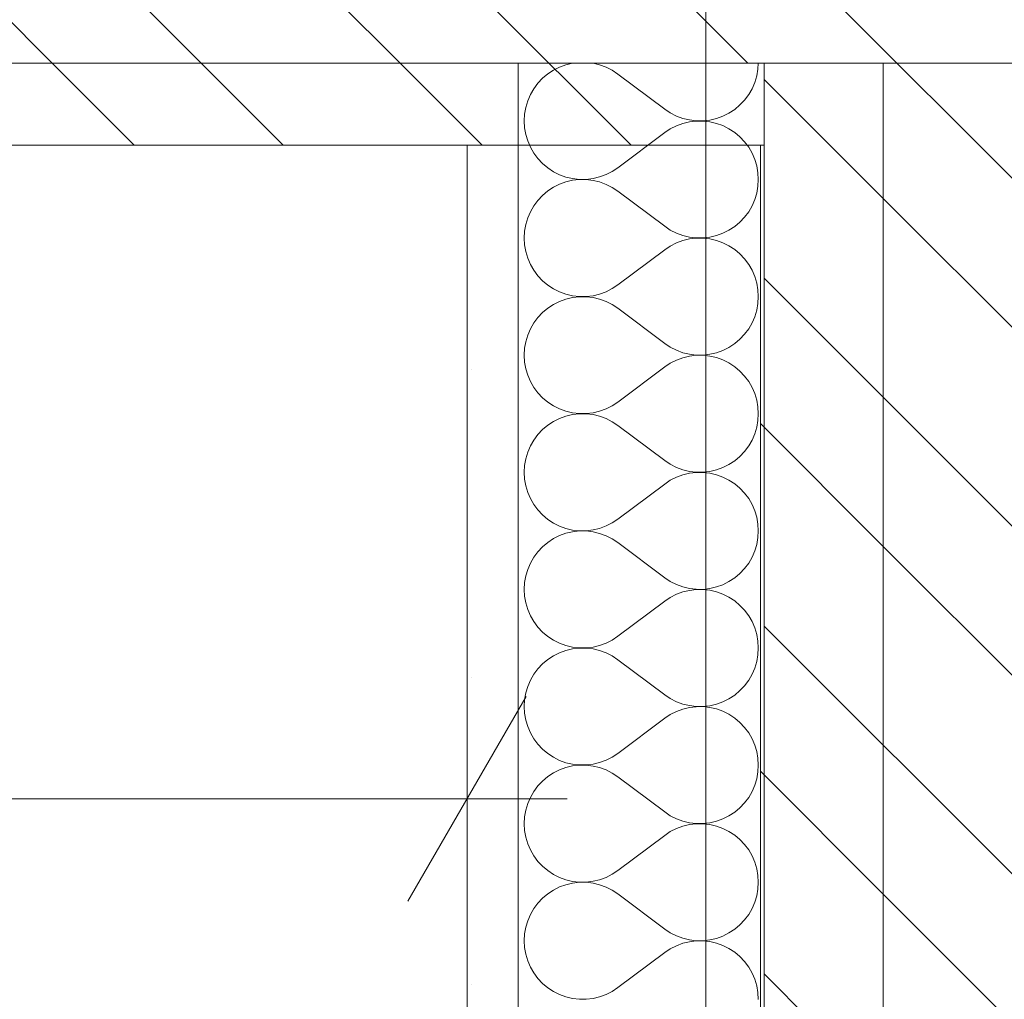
# Model space of a CAD drawing. Extents: x 180 to 5640, y 54 to 2910.
# Tile 14 of 20: x 2001 to 2121, y 2053 to 2173. Entities that reach past the tile are written whole.
import ezdxf
from ezdxf.xclip import XClip

# ---------------------------------------------------------------- set-up
doc = ezdxf.new("R2010")
doc.units = 0
doc.header["$MEASUREMENT"] = 0
doc.header["$XCLIPFRAME"] = 0
for name, color, linetype in [('220-A Ściany', 7, 'Continuous'), ('370-W Ściany projektowane', 7, 'Continuous'), ('399-W Wymiary i opisy', 7, 'Continuous'), ('460-K Stropy', 7, 'Continuous'), ('820-G Rysunki Obrazki', 7, 'Continuous'), ('824-G Wypełnienia RŚ', 7, 'Continuous')]:
    doc.layers.add(name, color=color, linetype=linetype)
pattern_1 = [(135, (-1693.87, 817.59), (21.2132, 21.2132), [])]

# ---------------------------------------------------------------- blocks, each defined once
blk = doc.blocks.new('*X3')
at = {"layer": '370-W Ściany projektowane', "color": 94, "linetype": 'Continuous', "lineweight": 0, "ltscale": 0.5}
for p, q in [((2066.14, 2166.64), (2065.45, 2166.18)), ((2066.89, 2167.01), (2066.14, 2166.64)), ((2067.67, 2167.29), (2066.89, 2167.01)), ((2068.48, 2167.48), (2067.67, 2167.29)), ((2068.53, 2167.49), (2068.48, 2167.48)), ((2070.97, 2167.48), (2070.87, 2167.49)), ((2071.78, 2167.28), (2070.97, 2167.48)), ((2072.56, 2167), (2071.78, 2167.28)), ((2073.3, 2166.62), (2072.56, 2167)), ((2090.94, 2165.94), (2091.09, 2166.76)), ((2091.09, 2166.76), (2091.13, 2167.49)), ((2064.81, 2165.65), (2064.24, 2165.04)), ((2065.45, 2166.18), (2064.81, 2165.65)), ((2073.99, 2166.16), (2073.3, 2166.62)), ((2079.71, 2161.87), (2073.99, 2166.16)), ((2090.7, 2165.14), (2090.94, 2165.94)), ((2063.74, 2164.38), (2063.33, 2163.66)), ((2064.24, 2165.04), (2063.74, 2164.38)), ((2089.96, 2163.66), (2090.37, 2164.38)), ((2090.37, 2164.38), (2090.7, 2165.14)), ((2063.33, 2163.66), (2063, 2162.89)), ((2089.46, 2162.99), (2089.96, 2163.66)), ((2062.76, 2162.1), (2062.61, 2161.28)), ((2063, 2162.89), (2062.76, 2162.1)), ((2079.71, 2161.87), (2080.4, 2161.42)), ((2087.55, 2161.4), (2088.25, 2161.85)), ((2088.25, 2161.85), (2088.89, 2162.39)), ((2088.89, 2162.39), (2089.46, 2162.99)), ((2062.61, 2161.28), (2062.56, 2160.45)), ((2080.4, 2161.42), (2081.14, 2161.04)), ((2081.14, 2161.04), (2081.92, 2160.75)), ((2081.92, 2160.75), (2082.73, 2160.56)), ((2085.22, 2160.55), (2086.03, 2160.74)), ((2086.03, 2160.74), (2086.81, 2161.02)), ((2086.81, 2161.02), (2087.55, 2161.4)), ((2062.56, 2160.45), (2062.61, 2159.62)), ((2062.61, 2159.62), (2062.76, 2158.8)), ((2080.4, 2159.48), (2079.71, 2159.02)), ((2081.14, 2159.85), (2080.4, 2159.48)), ((2081.92, 2160.14), (2081.14, 2159.85)), ((2082.73, 2160.33), (2081.92, 2160.14)), ((2082.73, 2160.56), (2083.56, 2160.46)), ((2083.56, 2160.43), (2082.73, 2160.33)), ((2083.56, 2160.46), (2084.39, 2160.46)), ((2084.39, 2160.43), (2083.56, 2160.43)), ((2084.39, 2160.46), (2085.22, 2160.55)), ((2085.22, 2160.34), (2084.39, 2160.43)), ((2086.03, 2160.15), (2085.22, 2160.34)), ((2086.81, 2159.87), (2086.03, 2160.15)), ((2087.55, 2159.5), (2086.81, 2159.87)), ((2088.25, 2159.04), (2087.55, 2159.5)), ((2062.76, 2158.8), (2063, 2158)), ((2079.71, 2159.02), (2073.99, 2154.73)), ((2088.89, 2158.51), (2088.25, 2159.04)), ((2089.46, 2157.9), (2088.89, 2158.51)), ((2063, 2158), (2063.33, 2157.24)), ((2063.33, 2157.24), (2063.74, 2156.52)), ((2089.96, 2157.23), (2089.46, 2157.9)), ((2090.37, 2156.51), (2089.96, 2157.23)), ((2063.74, 2156.52), (2064.24, 2155.85)), ((2064.24, 2155.85), (2064.81, 2155.24)), ((2090.7, 2155.75), (2090.37, 2156.51)), ((2064.81, 2155.24), (2065.45, 2154.71)), ((2065.45, 2154.71), (2066.14, 2154.25)), ((2073.3, 2154.27), (2073.99, 2154.73)), ((2090.94, 2154.95), (2090.7, 2155.75)), ((2091.09, 2154.13), (2090.94, 2154.95)), ((2066.14, 2154.25), (2066.89, 2153.88)), ((2066.89, 2153.88), (2067.67, 2153.6)), ((2067.67, 2153.6), (2068.48, 2153.41)), ((2070.97, 2153.42), (2071.78, 2153.61)), ((2071.78, 2153.61), (2072.56, 2153.9)), ((2072.56, 2153.9), (2073.3, 2154.27)), ((2091.13, 2153.3), (2091.09, 2154.13)), ((2066.14, 2152.35), (2065.45, 2151.9)), ((2066.89, 2152.72), (2066.14, 2152.35)), ((2067.67, 2153.01), (2066.89, 2152.72)), ((2068.48, 2153.2), (2067.67, 2153.01)), ((2068.48, 2153.41), (2069.31, 2153.31)), ((2069.31, 2153.29), (2068.48, 2153.2)), ((2069.31, 2153.31), (2070.14, 2153.32)), ((2070.14, 2153.29), (2069.31, 2153.29)), ((2070.14, 2153.32), (2070.97, 2153.42)), ((2070.97, 2153.19), (2070.14, 2153.29)), ((2071.78, 2153), (2070.97, 2153.19)), ((2072.56, 2152.71), (2071.78, 2153)), ((2073.3, 2152.33), (2072.56, 2152.71)), ((2073.99, 2151.87), (2073.3, 2152.33)), ((2090.94, 2151.65), (2091.09, 2152.47)), ((2091.09, 2152.47), (2091.13, 2153.3)), ((2064.81, 2151.36), (2064.24, 2150.76)), ((2065.45, 2151.9), (2064.81, 2151.36)), ((2079.71, 2147.59), (2073.99, 2151.87)), ((2090.7, 2150.86), (2090.94, 2151.65)), ((2063.74, 2150.09), (2063.33, 2149.37)), ((2064.24, 2150.76), (2063.74, 2150.09)), ((2089.96, 2149.37), (2090.37, 2150.09)), ((2090.37, 2150.09), (2090.7, 2150.86)), ((2063.33, 2149.37), (2063, 2148.61)), ((2088.89, 2148.1), (2089.46, 2148.71)), ((2089.46, 2148.71), (2089.96, 2149.37)), ((2062.76, 2147.81), (2062.61, 2146.99)), ((2063, 2148.61), (2062.76, 2147.81)), ((2079.71, 2147.59), (2080.4, 2147.13)), ((2087.55, 2147.11), (2088.25, 2147.57)), ((2088.25, 2147.57), (2088.89, 2148.1)), ((2062.61, 2146.99), (2062.56, 2146.16)), ((2080.4, 2147.13), (2081.14, 2146.75)), ((2081.14, 2146.75), (2081.92, 2146.47)), ((2081.92, 2146.47), (2082.73, 2146.27)), ((2082.73, 2146.27), (2083.56, 2146.17)), ((2084.39, 2146.17), (2085.22, 2146.27)), ((2085.22, 2146.27), (2086.03, 2146.46)), ((2086.03, 2146.46), (2086.81, 2146.74)), ((2086.81, 2146.74), (2087.55, 2147.11)), ((2062.56, 2146.16), (2062.61, 2145.33)), ((2062.61, 2145.33), (2062.76, 2144.51)), ((2080.4, 2145.19), (2079.71, 2144.73)), ((2081.14, 2145.57), (2080.4, 2145.19)), ((2081.92, 2145.85), (2081.14, 2145.57)), ((2082.73, 2146.05), (2081.92, 2145.85)), ((2083.56, 2146.15), (2082.73, 2146.05)), ((2083.56, 2146.17), (2084.39, 2146.17)), ((2084.39, 2146.15), (2083.56, 2146.15)), ((2085.22, 2146.05), (2084.39, 2146.15)), ((2086.03, 2145.86), (2085.22, 2146.05)), ((2086.81, 2145.58), (2086.03, 2145.86)), ((2087.55, 2145.21), (2086.81, 2145.58)), ((2088.25, 2144.75), (2087.55, 2145.21)), ((2062.76, 2144.51), (2063, 2143.71)), ((2079.71, 2144.73), (2073.99, 2140.45)), ((2088.89, 2144.22), (2088.25, 2144.75)), ((2089.46, 2143.61), (2088.89, 2144.22)), ((2063, 2143.71), (2063.33, 2142.95)), ((2063.33, 2142.95), (2063.74, 2142.23)), ((2089.96, 2142.95), (2089.46, 2143.61)), ((2090.37, 2142.23), (2089.96, 2142.95)), ((2063.74, 2142.23), (2064.24, 2141.56)), ((2064.24, 2141.56), (2064.81, 2140.96)), ((2090.7, 2141.46), (2090.37, 2142.23)), ((2090.94, 2140.67), (2090.7, 2141.46)), ((2064.81, 2140.96), (2065.45, 2140.42)), ((2065.45, 2140.42), (2066.14, 2139.97)), ((2073.3, 2139.99), (2073.99, 2140.45)), ((2091.09, 2139.85), (2090.94, 2140.67)), ((2066.14, 2139.97), (2066.89, 2139.6)), ((2066.89, 2139.6), (2067.67, 2139.31)), ((2067.67, 2139.31), (2068.48, 2139.12)), ((2068.48, 2139.12), (2069.31, 2139.03)), ((2069.31, 2139.03), (2070.14, 2139.03)), ((2070.14, 2139.03), (2070.97, 2139.13)), ((2070.97, 2139.13), (2071.78, 2139.32)), ((2071.78, 2139.32), (2072.56, 2139.61)), ((2072.56, 2139.61), (2073.3, 2139.99)), ((2091.13, 2139.02), (2091.09, 2139.85)), ((2091.09, 2138.19), (2091.13, 2139.02)), ((2066.14, 2138.07), (2065.45, 2137.61)), ((2066.89, 2138.44), (2066.14, 2138.07)), ((2067.67, 2138.72), (2066.89, 2138.44)), ((2068.48, 2138.91), (2067.67, 2138.72)), ((2069.31, 2139.01), (2068.48, 2138.91)), ((2070.14, 2139), (2069.31, 2139.01)), ((2070.97, 2138.91), (2070.14, 2139)), ((2071.78, 2138.71), (2070.97, 2138.91)), ((2072.56, 2138.42), (2071.78, 2138.71)), ((2073.3, 2138.05), (2072.56, 2138.42)), ((2073.99, 2137.59), (2073.3, 2138.05)), ((2090.94, 2137.37), (2091.09, 2138.19)), ((2064.81, 2137.08), (2064.24, 2136.47)), ((2065.45, 2137.61), (2064.81, 2137.08)), ((2079.71, 2133.3), (2073.99, 2137.59)), ((2090.7, 2136.57), (2090.94, 2137.37)), ((2063.74, 2135.81), (2063.33, 2135.09)), ((2064.24, 2136.47), (2063.74, 2135.81)), ((2089.96, 2135.09), (2090.37, 2135.81)), ((2090.37, 2135.81), (2090.7, 2136.57)), ((2063, 2134.32), (2062.76, 2133.52)), ((2063.33, 2135.09), (2063, 2134.32)), ((2088.89, 2133.82), (2089.46, 2134.42)), ((2089.46, 2134.42), (2089.96, 2135.09)), ((2062.76, 2133.52), (2062.61, 2132.71)), ((2079.71, 2133.3), (2080.4, 2132.84)), ((2087.55, 2132.83), (2088.25, 2133.28)), ((2088.25, 2133.28), (2088.89, 2133.82)), ((2062.61, 2132.71), (2062.56, 2131.87)), ((2062.56, 2131.87), (2062.61, 2131.04)), ((2080.4, 2132.84), (2081.14, 2132.47)), ((2081.14, 2132.47), (2081.92, 2132.18)), ((2081.92, 2132.18), (2082.73, 2131.99)), ((2082.73, 2131.99), (2083.56, 2131.89)), ((2083.56, 2131.86), (2082.73, 2131.76)), ((2083.56, 2131.89), (2084.39, 2131.89)), ((2084.39, 2131.86), (2083.56, 2131.86)), ((2084.39, 2131.89), (2085.22, 2131.98)), ((2085.22, 2131.77), (2084.39, 2131.86)), ((2085.22, 2131.98), (2086.03, 2132.17)), ((2086.03, 2132.17), (2086.81, 2132.45)), ((2086.81, 2132.45), (2087.55, 2132.83)), ((2062.61, 2131.04), (2062.76, 2130.22)), ((2080.4, 2130.91), (2079.71, 2130.45)), ((2081.14, 2131.28), (2080.4, 2130.91)), ((2081.92, 2131.57), (2081.14, 2131.28)), ((2082.73, 2131.76), (2081.92, 2131.57)), ((2086.03, 2131.58), (2085.22, 2131.77)), ((2086.81, 2131.3), (2086.03, 2131.58)), ((2087.55, 2130.92), (2086.81, 2131.3)), ((2088.25, 2130.47), (2087.55, 2130.92)), ((2062.76, 2130.22), (2063, 2129.43)), ((2063, 2129.43), (2063.33, 2128.66)), ((2079.71, 2130.45), (2073.99, 2126.16)), ((2088.89, 2129.93), (2088.25, 2130.47)), ((2089.46, 2129.33), (2088.89, 2129.93)), ((2063.33, 2128.66), (2063.74, 2127.94)), ((2089.96, 2128.66), (2089.46, 2129.33)), ((2090.37, 2127.94), (2089.96, 2128.66)), ((2063.74, 2127.94), (2064.24, 2127.28)), ((2064.24, 2127.28), (2064.81, 2126.67)), ((2090.7, 2127.18), (2090.37, 2127.94)), ((2090.94, 2126.38), (2090.7, 2127.18)), ((2064.81, 2126.67), (2065.45, 2126.14)), ((2065.45, 2126.14), (2066.14, 2125.68)), ((2073.3, 2125.7), (2073.99, 2126.16)), ((2091.09, 2125.56), (2090.94, 2126.38)), ((2066.14, 2125.68), (2066.89, 2125.31)), ((2066.89, 2125.31), (2067.67, 2125.03)), ((2067.67, 2125.03), (2068.48, 2124.84)), ((2068.48, 2124.63), (2067.67, 2124.44)), ((2068.48, 2124.84), (2069.31, 2124.74)), ((2069.31, 2124.72), (2068.48, 2124.63)), ((2069.31, 2124.74), (2070.14, 2124.74)), ((2070.14, 2124.72), (2069.31, 2124.72)), ((2070.14, 2124.74), (2070.97, 2124.84)), ((2070.97, 2124.62), (2070.14, 2124.72)), ((2070.97, 2124.84), (2071.78, 2125.04)), ((2071.78, 2124.43), (2070.97, 2124.62)), ((2071.78, 2125.04), (2072.56, 2125.32)), ((2072.56, 2125.32), (2073.3, 2125.7)), ((2091.13, 2124.73), (2091.09, 2125.56)), ((2091.09, 2123.9), (2091.13, 2124.73)), ((2066.14, 2123.78), (2065.45, 2123.32)), ((2066.89, 2124.15), (2066.14, 2123.78)), ((2067.67, 2124.44), (2066.89, 2124.15)), ((2072.56, 2124.14), (2071.78, 2124.43)), ((2073.3, 2123.76), (2072.56, 2124.14)), ((2073.99, 2123.3), (2073.3, 2123.76)), ((2090.94, 2123.08), (2091.09, 2123.9)), ((2064.81, 2122.79), (2064.24, 2122.19)), ((2065.45, 2123.32), (2064.81, 2122.79)), ((2079.71, 2119.02), (2073.99, 2123.3)), ((2090.37, 2121.52), (2090.7, 2122.28)), ((2090.7, 2122.28), (2090.94, 2123.08)), ((2063.74, 2121.52), (2063.33, 2120.8)), ((2064.24, 2122.19), (2063.74, 2121.52)), ((2089.96, 2120.8), (2090.37, 2121.52)), ((2063, 2120.04), (2062.76, 2119.24)), ((2063.33, 2120.8), (2063, 2120.04)), ((2088.89, 2119.53), (2089.46, 2120.13)), ((2089.46, 2120.13), (2089.96, 2120.8)), ((2062.76, 2119.24), (2062.61, 2118.42)), ((2079.71, 2119.02), (2080.4, 2118.56)), ((2087.55, 2118.54), (2088.25, 2119)), ((2088.25, 2119), (2088.89, 2119.53)), ((2062.61, 2118.42), (2062.56, 2117.59)), ((2062.56, 2117.59), (2062.61, 2116.76)), ((2080.4, 2118.56), (2081.14, 2118.18)), ((2081.14, 2118.18), (2081.92, 2117.9)), ((2081.92, 2117.9), (2082.73, 2117.7)), ((2082.73, 2117.48), (2081.92, 2117.28)), ((2082.73, 2117.7), (2083.56, 2117.6)), ((2083.56, 2117.58), (2082.73, 2117.48)), ((2083.56, 2117.6), (2084.39, 2117.6)), ((2084.39, 2117.58), (2083.56, 2117.58)), ((2084.39, 2117.6), (2085.22, 2117.69)), ((2085.22, 2117.48), (2084.39, 2117.58)), ((2085.22, 2117.69), (2086.03, 2117.88)), ((2086.03, 2117.29), (2085.22, 2117.48)), ((2086.03, 2117.88), (2086.81, 2118.17)), ((2086.81, 2118.17), (2087.55, 2118.54)), ((2062.61, 2116.76), (2062.76, 2115.94)), ((2080.4, 2116.62), (2079.71, 2116.16)), ((2081.14, 2117), (2080.4, 2116.62)), ((2081.92, 2117.28), (2081.14, 2117)), ((2086.81, 2117.01), (2086.03, 2117.29)), ((2087.55, 2116.64), (2086.81, 2117.01)), ((2088.25, 2116.18), (2087.55, 2116.64)), ((2062.76, 2115.94), (2063, 2115.14)), ((2063, 2115.14), (2063.33, 2114.38)), ((2079.71, 2116.16), (2073.99, 2111.87)), ((2088.89, 2115.65), (2088.25, 2116.18)), ((2089.46, 2115.04), (2088.89, 2115.65)), ((2089.96, 2114.38), (2089.46, 2115.04)), ((2063.33, 2114.38), (2063.74, 2113.66)), ((2090.37, 2113.66), (2089.96, 2114.38)), ((2063.74, 2113.66), (2064.24, 2112.99)), ((2064.24, 2112.99), (2064.81, 2112.39)), ((2090.7, 2112.89), (2090.37, 2113.66)), ((2090.94, 2112.1), (2090.7, 2112.89)), ((2064.81, 2112.39), (2065.45, 2111.85)), ((2065.45, 2111.85), (2066.14, 2111.4)), ((2066.14, 2111.4), (2066.89, 2111.02)), ((2072.56, 2111.04), (2073.3, 2111.42)), ((2073.3, 2111.42), (2073.99, 2111.87)), ((2091.09, 2111.28), (2090.94, 2112.1)), ((2066.89, 2111.02), (2067.67, 2110.74)), ((2067.67, 2110.74), (2068.48, 2110.55)), ((2068.48, 2110.34), (2067.67, 2110.15)), ((2068.48, 2110.55), (2069.31, 2110.46)), ((2069.31, 2110.43), (2068.48, 2110.34)), ((2069.31, 2110.46), (2070.14, 2110.46)), ((2070.14, 2110.43), (2069.31, 2110.43)), ((2070.14, 2110.46), (2070.97, 2110.56)), ((2070.97, 2110.33), (2070.14, 2110.43)), ((2070.97, 2110.56), (2071.78, 2110.75)), ((2071.78, 2110.14), (2070.97, 2110.33)), ((2071.78, 2110.75), (2072.56, 2111.04)), ((2091.13, 2110.45), (2091.09, 2111.28)), ((2091.09, 2109.62), (2091.13, 2110.45)), ((2065.45, 2109.04), (2064.81, 2108.51)), ((2066.14, 2109.5), (2065.45, 2109.04)), ((2066.89, 2109.87), (2066.14, 2109.5)), ((2067.67, 2110.15), (2066.89, 2109.87)), ((2072.56, 2109.85), (2071.78, 2110.14)), ((2073.3, 2109.48), (2072.56, 2109.85)), ((2073.99, 2109.02), (2073.3, 2109.48)), ((2079.71, 2104.73), (2073.99, 2109.02)), ((2090.94, 2108.8), (2091.09, 2109.62)), ((2064.24, 2107.9), (2063.74, 2107.23)), ((2064.81, 2108.51), (2064.24, 2107.9)), ((2090.37, 2107.24), (2090.7, 2108)), ((2090.7, 2108), (2090.94, 2108.8)), ((2063.74, 2107.23), (2063.33, 2106.51)), ((2089.96, 2106.52), (2090.37, 2107.24)), ((2063, 2105.75), (2062.76, 2104.95)), ((2063.33, 2106.51), (2063, 2105.75)), ((2088.89, 2105.24), (2089.46, 2105.85)), ((2089.46, 2105.85), (2089.96, 2106.52)), ((2062.76, 2104.95), (2062.61, 2104.13)), ((2079.71, 2104.73), (2080.4, 2104.27)), ((2080.4, 2104.27), (2081.14, 2103.9)), ((2086.81, 2103.88), (2087.55, 2104.25)), ((2087.55, 2104.25), (2088.25, 2104.71)), ((2088.25, 2104.71), (2088.89, 2105.24)), ((2062.61, 2104.13), (2062.56, 2103.3)), ((2062.56, 2103.3), (2062.61, 2102.47)), ((2081.14, 2103.9), (2081.92, 2103.61)), ((2081.92, 2103), (2081.14, 2102.71)), ((2081.92, 2103.61), (2082.73, 2103.42)), ((2082.73, 2103.19), (2081.92, 2103)), ((2082.73, 2103.42), (2083.56, 2103.32)), ((2083.56, 2103.29), (2082.73, 2103.19)), ((2083.56, 2103.32), (2084.39, 2103.31)), ((2084.39, 2103.29), (2083.56, 2103.29)), ((2084.39, 2103.31), (2085.22, 2103.41)), ((2085.22, 2103.2), (2084.39, 2103.29)), ((2085.22, 2103.41), (2086.03, 2103.6)), ((2086.03, 2103.01), (2085.22, 2103.2)), ((2086.03, 2103.6), (2086.81, 2103.88)), ((2086.81, 2102.72), (2086.03, 2103.01)), ((2062.61, 2102.47), (2062.76, 2101.65)), ((2079.71, 2101.87), (2073.99, 2097.59)), ((2080.4, 2102.33), (2079.71, 2101.87)), ((2081.14, 2102.71), (2080.4, 2102.33)), ((2087.55, 2102.35), (2086.81, 2102.72)), ((2088.25, 2101.9), (2087.55, 2102.35)), ((2088.89, 2101.36), (2088.25, 2101.9)), ((2062.76, 2101.65), (2063, 2100.86)), ((2063, 2100.86), (2063.33, 2100.09)), ((2089.46, 2100.76), (2088.89, 2101.36)), ((2089.96, 2100.09), (2089.46, 2100.76)), ((2063.33, 2100.09), (2063.74, 2099.37)), ((2090.37, 2099.37), (2089.96, 2100.09)), ((2063.74, 2099.37), (2064.24, 2098.71)), ((2064.24, 2098.71), (2064.81, 2098.1)), ((2090.7, 2098.61), (2090.37, 2099.37)), ((2090.94, 2097.81), (2090.7, 2098.61)), ((2064.81, 2098.1), (2065.45, 2097.57)), ((2065.45, 2097.57), (2066.14, 2097.11)), ((2066.14, 2097.11), (2066.89, 2096.74)), ((2072.56, 2096.75), (2073.3, 2097.13)), ((2073.3, 2097.13), (2073.99, 2097.59)), ((2091.09, 2096.99), (2090.94, 2097.81)), ((2091.13, 2096.16), (2091.09, 2096.99)), ((2066.89, 2096.74), (2067.67, 2096.46)), ((2067.67, 2095.86), (2066.89, 2095.58)), ((2067.67, 2096.46), (2068.48, 2096.27)), ((2068.48, 2096.05), (2067.67, 2095.86)), ((2068.48, 2096.27), (2069.31, 2096.17)), ((2069.31, 2096.15), (2068.48, 2096.05)), ((2069.31, 2096.17), (2070.14, 2096.17)), ((2070.14, 2096.15), (2069.31, 2096.15)), ((2070.14, 2096.17), (2070.97, 2096.27)), ((2070.97, 2096.05), (2070.14, 2096.15)), ((2070.97, 2096.27), (2071.78, 2096.47)), ((2071.78, 2095.85), (2070.97, 2096.05)), ((2071.78, 2096.47), (2072.56, 2096.75)), ((2072.56, 2095.57), (2071.78, 2095.85)), ((2091.09, 2095.33), (2091.13, 2096.16)), ((2065.45, 2094.75), (2064.81, 2094.22)), ((2066.14, 2095.21), (2065.45, 2094.75)), ((2066.89, 2095.58), (2066.14, 2095.21)), ((2073.3, 2095.19), (2072.56, 2095.57)), ((2073.99, 2094.73), (2073.3, 2095.19)), ((2079.71, 2090.45), (2073.99, 2094.73)), ((2090.94, 2094.51), (2091.09, 2095.33)), ((2064.24, 2093.61), (2063.74, 2092.95)), ((2064.81, 2094.22), (2064.24, 2093.61)), ((2090.37, 2092.95), (2090.7, 2093.71)), ((2090.7, 2093.71), (2090.94, 2094.51)), ((2063.33, 2092.23), (2063, 2091.46)), ((2063.74, 2092.95), (2063.33, 2092.23)), ((2089.46, 2091.56), (2089.96, 2092.23)), ((2089.96, 2092.23), (2090.37, 2092.95)), ((2063, 2091.46), (2062.76, 2090.67)), ((2088.89, 2090.96), (2089.46, 2091.56)), ((2062.61, 2089.85), (2062.56, 2089.02)), ((2062.76, 2090.67), (2062.61, 2089.85)), ((2079.71, 2090.45), (2080.4, 2089.99)), ((2080.4, 2089.99), (2081.14, 2089.61)), ((2086.81, 2089.6), (2087.55, 2089.97)), ((2087.55, 2089.97), (2088.25, 2090.42)), ((2088.25, 2090.42), (2088.89, 2090.96)), ((2062.56, 2089.02), (2062.61, 2088.19)), ((2081.14, 2089.61), (2081.92, 2089.32)), ((2081.92, 2088.71), (2081.14, 2088.42)), ((2081.92, 2089.32), (2082.73, 2089.13)), ((2082.73, 2088.91), (2081.92, 2088.71)), ((2082.73, 2089.13), (2083.56, 2089.03)), ((2083.56, 2089), (2082.73, 2088.91)), ((2083.56, 2089.03), (2084.39, 2089.03)), ((2084.39, 2089.01), (2083.56, 2089)), ((2084.39, 2089.03), (2085.22, 2089.12)), ((2085.22, 2088.91), (2084.39, 2089.01)), ((2085.22, 2089.12), (2086.03, 2089.31)), ((2086.03, 2088.72), (2085.22, 2088.91)), ((2086.03, 2089.31), (2086.81, 2089.6)), ((2086.81, 2088.44), (2086.03, 2088.72)), ((2062.61, 2088.19), (2062.76, 2087.37)), ((2062.76, 2087.37), (2063, 2086.57)), ((2079.71, 2087.59), (2073.99, 2083.3)), ((2080.4, 2088.05), (2079.71, 2087.59)), ((2081.14, 2088.42), (2080.4, 2088.05)), ((2087.55, 2088.07), (2086.81, 2088.44)), ((2088.25, 2087.61), (2087.55, 2088.07)), ((2088.89, 2087.08), (2088.25, 2087.61)), ((2063, 2086.57), (2063.33, 2085.81)), ((2089.46, 2086.47), (2088.89, 2087.08)), ((2089.96, 2085.81), (2089.46, 2086.47)), ((2063.33, 2085.81), (2063.74, 2085.09)), ((2063.74, 2085.09), (2064.24, 2084.42)), ((2090.37, 2085.09), (2089.96, 2085.81)), ((2090.7, 2084.32), (2090.37, 2085.09)), ((2064.24, 2084.42), (2064.81, 2083.82)), ((2064.81, 2083.82), (2065.45, 2083.28)), ((2090.94, 2083.52), (2090.7, 2084.32)), ((2065.45, 2083.28), (2066.14, 2082.83)), ((2066.14, 2082.83), (2066.89, 2082.45)), ((2072.56, 2082.47), (2073.3, 2082.84)), ((2073.3, 2082.84), (2073.99, 2083.3)), ((2091.09, 2082.71), (2090.94, 2083.52)), ((2091.13, 2081.87), (2091.09, 2082.71)), ((2066.89, 2082.45), (2067.67, 2082.17)), ((2067.67, 2081.58), (2066.89, 2081.3)), ((2067.67, 2082.17), (2068.48, 2081.98)), ((2068.48, 2081.77), (2067.67, 2081.58)), ((2068.48, 2081.98), (2069.31, 2081.89)), ((2069.31, 2081.86), (2068.48, 2081.77)), ((2069.31, 2081.89), (2070.14, 2081.89)), ((2070.14, 2081.86), (2069.31, 2081.86)), ((2070.14, 2081.89), (2070.97, 2081.99)), ((2070.97, 2081.76), (2070.14, 2081.86)), ((2070.97, 2081.99), (2071.78, 2082.18)), ((2071.78, 2081.57), (2070.97, 2081.76)), ((2071.78, 2082.18), (2072.56, 2082.47)), ((2072.56, 2081.28), (2071.78, 2081.57)), ((2091.09, 2081.04), (2091.13, 2081.87)), ((2065.45, 2080.47), (2064.81, 2079.93)), ((2066.14, 2080.92), (2065.45, 2080.47)), ((2066.89, 2081.3), (2066.14, 2080.92)), ((2073.3, 2080.91), (2072.56, 2081.28)), ((2073.99, 2080.45), (2073.3, 2080.91)), ((2079.71, 2076.16), (2073.99, 2080.45)), ((2090.7, 2079.43), (2090.94, 2080.22)), ((2090.94, 2080.22), (2091.09, 2081.04)), ((2064.24, 2079.33), (2063.74, 2078.66)), ((2064.81, 2079.93), (2064.24, 2079.33)), ((2090.37, 2078.66), (2090.7, 2079.43)), ((2063.33, 2077.94), (2063, 2077.18)), ((2063.74, 2078.66), (2063.33, 2077.94)), ((2089.46, 2077.28), (2089.96, 2077.94)), ((2089.96, 2077.94), (2090.37, 2078.66)), ((2063, 2077.18), (2062.76, 2076.38)), ((2088.25, 2076.14), (2088.89, 2076.67)), ((2088.89, 2076.67), (2089.46, 2077.28)), ((2062.61, 2075.56), (2062.56, 2074.73)), ((2062.76, 2076.38), (2062.61, 2075.56)), ((2079.71, 2076.16), (2080.4, 2075.7)), ((2080.4, 2075.7), (2081.14, 2075.32)), ((2086.81, 2075.31), (2087.55, 2075.68)), ((2087.55, 2075.68), (2088.25, 2076.14)), ((2062.56, 2074.73), (2062.61, 2073.9)), ((2081.14, 2075.32), (2081.92, 2075.04)), ((2081.92, 2074.43), (2081.14, 2074.14)), ((2081.92, 2075.04), (2082.73, 2074.84)), ((2082.73, 2074.62), (2081.92, 2074.43)), ((2082.73, 2074.84), (2083.56, 2074.74)), ((2083.56, 2074.72), (2082.73, 2074.62)), ((2083.56, 2074.74), (2084.39, 2074.74)), ((2084.39, 2074.72), (2083.56, 2074.72)), ((2084.39, 2074.74), (2085.22, 2074.84)), ((2085.22, 2074.63), (2084.39, 2074.72)), ((2085.22, 2074.84), (2086.03, 2075.03)), ((2086.03, 2074.44), (2085.22, 2074.63)), ((2086.03, 2075.03), (2086.81, 2075.31)), ((2086.81, 2074.15), (2086.03, 2074.44)), ((2062.61, 2073.9), (2062.76, 2073.08)), ((2062.76, 2073.08), (2063, 2072.28)), ((2079.71, 2073.3), (2073.99, 2069.02)), ((2080.4, 2073.76), (2079.71, 2073.3)), ((2081.14, 2074.14), (2080.4, 2073.76)), ((2087.55, 2073.78), (2086.81, 2074.15)), ((2088.25, 2073.32), (2087.55, 2073.78)), ((2088.89, 2072.79), (2088.25, 2073.32)), ((2063, 2072.28), (2063.33, 2071.52)), ((2089.46, 2072.19), (2088.89, 2072.79)), ((2089.96, 2071.52), (2089.46, 2072.19)), ((2063.33, 2071.52), (2063.74, 2070.8)), ((2063.74, 2070.8), (2064.24, 2070.13)), ((2090.37, 2070.8), (2089.96, 2071.52)), ((2090.7, 2070.04), (2090.37, 2070.8)), ((2064.24, 2070.13), (2064.81, 2069.53)), ((2064.81, 2069.53), (2065.45, 2069)), ((2090.94, 2069.24), (2090.7, 2070.04)), ((2065.45, 2069), (2066.14, 2068.54)), ((2066.14, 2068.54), (2066.89, 2068.17)), ((2066.89, 2068.17), (2067.67, 2067.88)), ((2071.78, 2067.9), (2072.56, 2068.18)), ((2072.56, 2068.18), (2073.3, 2068.56)), ((2073.3, 2068.56), (2073.99, 2069.02)), ((2091.09, 2068.42), (2090.94, 2069.24)), ((2091.13, 2067.59), (2091.09, 2068.42)), ((2066.89, 2067.01), (2066.14, 2066.64)), ((2067.67, 2067.29), (2066.89, 2067.01)), ((2067.67, 2067.88), (2068.48, 2067.69)), ((2068.48, 2067.48), (2067.67, 2067.29)), ((2068.48, 2067.69), (2069.31, 2067.6)), ((2069.31, 2067.58), (2068.48, 2067.48)), ((2069.31, 2067.6), (2070.14, 2067.6)), ((2070.14, 2067.58), (2069.31, 2067.58)), ((2070.14, 2067.6), (2070.97, 2067.7)), ((2070.97, 2067.48), (2070.14, 2067.58)), ((2070.97, 2067.7), (2071.78, 2067.9)), ((2071.78, 2067.28), (2070.97, 2067.48)), ((2072.56, 2067), (2071.78, 2067.28)), ((2073.3, 2066.62), (2072.56, 2067)), ((2091.09, 2066.76), (2091.13, 2067.59)), ((2065.45, 2066.18), (2064.81, 2065.65)), ((2066.14, 2066.64), (2065.45, 2066.18)), ((2073.99, 2066.16), (2073.3, 2066.62)), ((2079.71, 2061.87), (2073.99, 2066.16)), ((2090.7, 2065.14), (2090.94, 2065.94)), ((2090.94, 2065.94), (2091.09, 2066.76)), ((2064.24, 2065.04), (2063.74, 2064.38)), ((2064.81, 2065.65), (2064.24, 2065.04)), ((2090.37, 2064.38), (2090.7, 2065.14)), ((2063.33, 2063.66), (2063, 2062.89)), ((2063.74, 2064.38), (2063.33, 2063.66)), ((2089.46, 2062.99), (2089.96, 2063.66)), ((2089.96, 2063.66), (2090.37, 2064.38)), ((2063, 2062.89), (2062.76, 2062.1)), ((2088.25, 2061.85), (2088.89, 2062.39)), ((2088.89, 2062.39), (2089.46, 2062.99)), ((2062.61, 2061.28), (2062.56, 2060.45)), ((2062.76, 2062.1), (2062.61, 2061.28)), ((2079.71, 2061.87), (2080.4, 2061.42)), ((2080.4, 2061.42), (2081.14, 2061.04)), ((2081.14, 2061.04), (2081.92, 2060.75)), ((2086.03, 2060.74), (2086.81, 2061.02)), ((2086.81, 2061.02), (2087.55, 2061.4)), ((2087.55, 2061.4), (2088.25, 2061.85)), ((2062.56, 2060.45), (2062.61, 2059.62)), ((2081.14, 2059.85), (2080.4, 2059.48)), ((2081.92, 2060.14), (2081.14, 2059.85)), ((2081.92, 2060.75), (2082.73, 2060.56)), ((2082.73, 2060.33), (2081.92, 2060.14)), ((2082.73, 2060.56), (2083.56, 2060.46)), ((2083.56, 2060.43), (2082.73, 2060.33)), ((2083.56, 2060.46), (2084.39, 2060.46)), ((2084.39, 2060.43), (2083.56, 2060.43)), ((2084.39, 2060.46), (2085.22, 2060.55)), ((2085.22, 2060.34), (2084.39, 2060.43)), ((2085.22, 2060.55), (2086.03, 2060.74)), ((2086.03, 2060.15), (2085.22, 2060.34)), ((2086.81, 2059.87), (2086.03, 2060.15)), ((2087.55, 2059.5), (2086.81, 2059.87)), ((2062.61, 2059.62), (2062.76, 2058.8)), ((2062.76, 2058.8), (2063, 2058)), ((2079.71, 2059.02), (2073.99, 2054.73)), ((2080.4, 2059.48), (2079.71, 2059.02)), ((2088.25, 2059.04), (2087.55, 2059.5)), ((2088.89, 2058.51), (2088.25, 2059.04)), ((2063, 2058), (2063.33, 2057.24)), ((2089.46, 2057.9), (2088.89, 2058.51)), ((2089.96, 2057.23), (2089.46, 2057.9)), ((2063.33, 2057.24), (2063.74, 2056.52)), ((2063.74, 2056.52), (2064.24, 2055.85)), ((2090.37, 2056.51), (2089.96, 2057.23)), ((2090.7, 2055.75), (2090.37, 2056.51)), ((2064.24, 2055.85), (2064.81, 2055.24)), ((2064.81, 2055.24), (2065.45, 2054.71)), ((2090.94, 2054.95), (2090.7, 2055.75)), ((2091.09, 2054.13), (2090.94, 2054.95)), ((2065.45, 2054.71), (2066.14, 2054.25)), ((2066.14, 2054.25), (2066.89, 2053.88)), ((2066.89, 2053.88), (2067.67, 2053.6)), ((2071.78, 2053.61), (2072.56, 2053.9)), ((2072.56, 2053.9), (2073.3, 2054.27)), ((2073.3, 2054.27), (2073.99, 2054.73)), ((2091.13, 2053.3), (2091.09, 2054.13)), ((2067.67, 2053.6), (2068.48, 2053.41)), ((2068.48, 2053.41), (2069.31, 2053.31)), ((2069.31, 2053.31), (2070.14, 2053.32)), ((2070.14, 2053.32), (2070.97, 2053.42)), ((2070.97, 2053.42), (2071.78, 2053.61))]:
    blk.add_line(p, q, dxfattribs=at)
blk = doc.blocks.new('Rysunek_1_1', base_point=(-1693.87, 817.59))
at = {"layer": '220-A Ściany', "linetype": 'Continuous', "lineweight": 13}
h = blk.add_hatch(dxfattribs=at)
h.set_pattern_fill('Ściany_istniejące_0001', color=8, style=0, pattern_type=2)
h.set_pattern_definition(pattern_1)
h.paths.add_polyline_path([(2106.38, 1259.81), (2133.72, 1259.81), (2133.72, 1220.83), (2106.38, 1220.83), (2106.38, 817.59), (2106.38, 727.34), (2173.52, 727.34), (2173.52, 2167.49), (2106.38, 2167.49), (2106.38, 2157.49), (2106.38, 1885.63), (2133.72, 1885.63), (2133.72, 1846.66), (2106.38, 1846.66)])
h = blk.add_hatch(dxfattribs=at)
h.set_pattern_fill('Ściany_istniejące_0001', color=8, style=0, pattern_type=2)
h.set_pattern_definition(pattern_1)
h.paths.add_polyline_path([(2106.38, 2157.49), (2091.38, 2157.49), (2091.38, 1885.63), (2106.38, 1885.63)])
at = {"layer": '370-W Ściany projektowane', "linetype": 'Continuous', "lineweight": 0}
h = blk.add_hatch(dxfattribs=at)
h.set_pattern_fill('Gips_0001', color=94, style=0, pattern_type=2)
h.set_pattern_definition([(0, (-1693.87, 817.59), (0, 37.5), [0, -37.5])])
h.paths.add_polyline_path([(2055.6, 2157.49), (2055.6, 1885.63), (2061.85, 1885.63), (2061.85, 2157.49)])
at = {"layer": '460-K Stropy', "linetype": 'Continuous', "lineweight": 13}
h = blk.add_hatch(dxfattribs=at)
h.set_pattern_fill('Ściany_istniejące_0001', color=8, style=0, pattern_type=2)
h.set_pattern_definition(pattern_1)
h.paths.add_polyline_path([(307.74, 2247.49), (307.74, 2167.49), (348.88, 2167.49), (2061.85, 2167.49), (2091.85, 2167.49), (2106.38, 2167.49), (2173.52, 2167.49), (2173.52, 2247.49)])
h = blk.add_hatch(dxfattribs=at)
h.set_pattern_fill('Ściany_istniejące_0001', color=8, style=0, pattern_type=2)
h.set_pattern_definition(pattern_1)
h.paths.add_polyline_path([(348.88, 2167.49), (348.88, 2157.49), (2061.85, 2157.49), (2061.85, 2167.49)])
h = blk.add_hatch(dxfattribs=at)
h.set_pattern_fill('Ściany_istniejące_0001', color=8, style=0, pattern_type=2)
h.set_pattern_definition(pattern_1)
h.paths.add_polyline_path([(2091.85, 2167.49), (2091.85, 2157.49), (2106.38, 2157.49), (2106.38, 2167.49)])
at = {"layer": '824-G Wypełnienia RŚ', "linetype": 'Continuous', "lineweight": 13}
h = blk.add_hatch(dxfattribs=at)
h.set_pattern_fill('_Poza_zakresem_opracowan_3E', color=8, style=0, pattern_type=2)
h.set_pattern_definition([(135, (154.63, 684.32), (21.2132, 21.2132), [])])
h.paths.add_polyline_path([(2173.37, 2317.59), (307.74, 2317.59), (307.74, 529.86), (2173.37, 530.49), (2173.37, 2157.49), (2173.37, 2167.49)])
h.paths.add_polyline_path([(353.88, 2157.49), (2091.85, 2157.49), (2091.85, 817.59), (353.88, 817.59)], flags=0)
at = {"layer": '220-A Ściany', "color": 7, "linetype": 'Continuous', "lineweight": 13, "ltscale": 0.5}
for p, q in [((2091.38, 2157.49), (2091.38, 1885.63)), ((2091.85, 2157.49), (2091.38, 2157.49))]:
    blk.add_line(p, q, dxfattribs=at)
at = {"layer": '220-A Ściany', "color": 7, "linetype": 'Continuous', "lineweight": 13, "ltscale": 0.5, "flags": 128}
blk.add_lwpolyline([(2106.38, 2167.49), (2106.38, 2157.49), (2106.38, 1885.63)], dxfattribs=at)
at = {"layer": '370-W Ściany projektowane', "color": 94, "linetype": 'Continuous', "lineweight": 0, "ltscale": 0.5}
for p, q in [((2091.85, 2167.49), (2091.85, 2157.49)), ((2055.6, 2157.49), (2055.6, 1885.63)), ((2091.85, 2157.49), (2091.85, 1885.63))]:
    blk.add_line(p, q, dxfattribs=at)
at = {"layer": '370-W Ściany projektowane', "color": 94, "linetype": 'Continuous', "lineweight": 0, "ltscale": 0.5, "flags": 128}
blk.add_lwpolyline([(2061.85, 2167.49), (2061.85, 2157.49), (2061.85, 1885.63)], dxfattribs=at)
at = {"layer": '399-W Wymiary i opisy', "color": 154, "linetype": 'Continuous', "lineweight": 13, "ltscale": 0.5}
for p, q in [((2055.6, 2059.01), (2055.6, 2096.51)), ((2048.38, 2065.26), (2062.82, 2090.26)), ((353.88, 2077.76), (2055.6, 2077.76)), ((2055.6, 2077.76), (2067.82, 2077.76))]:
    blk.add_line(p, q, dxfattribs=at)
at = {"layer": '460-K Stropy', "color": 7, "linetype": 'Continuous', "lineweight": 13, "ltscale": 0.5}
for p, q in [((2055.6, 2157.49), (353.88, 2157.49)), ((2061.85, 2157.49), (2055.6, 2157.49))]:
    blk.add_line(p, q, dxfattribs=at)
at = {"layer": '460-K Stropy', "color": 7, "linetype": 'Continuous', "lineweight": 13, "ltscale": 0.5, "flags": 128}
blk.add_lwpolyline([(2173.52, 2167.49), (2106.38, 2167.49), (2091.85, 2167.49), (2061.85, 2167.49), (348.88, 2167.49), (307.74, 2167.49)], dxfattribs=at)
at = {"layer": '820-G Rysunki Obrazki', "color": 154, "linetype": 'Continuous', "lineweight": 13, "ltscale": 0.5}
blk.add_line((2084.75, 1546.45), (2084.75, 2415.92), dxfattribs=at)
at = {"layer": '824-G Wypełnienia RŚ', "color": 7, "linetype": 'Continuous', "lineweight": 13, "ltscale": 0.5, "flags": 128}
blk.add_lwpolyline([(353.88, 2157.49), (2091.85, 2157.49), (2091.85, 817.59), (353.88, 817.59)], close=True, dxfattribs=at)
at = {"color": 7, "linetype": 'Continuous', "lineweight": 13, "ltscale": 0.5}
blk.add_blockref('*X3', (0, 0), dxfattribs=at)

msp = doc.modelspace()

# ---------------------------------------------------------------- block references
at = {"layer": '820-G Rysunki Obrazki', "color": 7, "linetype": 'Continuous', "lineweight": 13, "ltscale": 0.1}
ref = msp.add_blockref('Rysunek_1_1', (-1693.87, 817.59), dxfattribs=at)
XClip(ref).set_block_clipping_path([(307.7351978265, 205.9574740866), (2556.3632209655, 2724.0588953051)])

doc.saveas('drawing.dxf')
